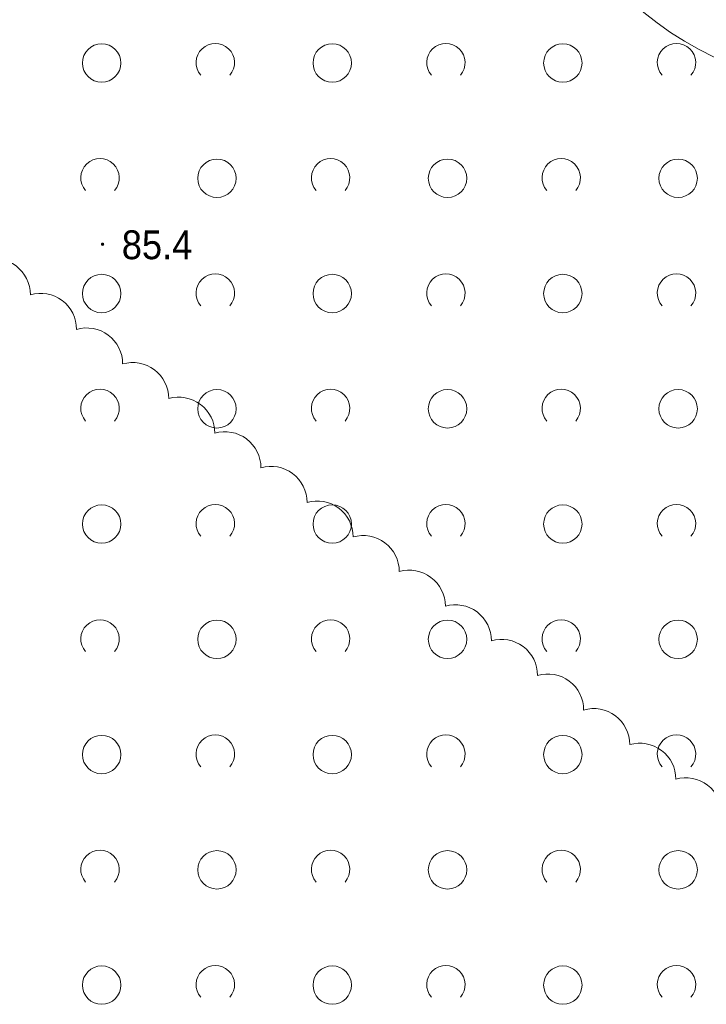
# Model space of a CAD drawing. Header units: metres. Extents: x 6540907 to 6541833, y 5893434 to 5894895.
# Tile 146 of 256: x 6541423 to 6541441, y 5893634 to 5893660. Entities that reach past the tile are written whole.
import ezdxf

# ---------------------------------------------------------------- set-up
doc = ezdxf.new("R2010")
doc.units = ezdxf.units.M
doc.header["$MEASUREMENT"] = 0
doc.layers.get('0').update_dxf_attribs({"color": 2, "linetype": 'CONTINUOUS', "lineweight": 5})
for name, color, linetype, lineweight in [('pikieta naturalna', 251, 'CONTINUOUS', 9), ('pikieta naturalna-Atr2', 251, 'CONTINUOUS', 9), ('z_g_TOPOLE_out_E1', 12, 'CONTINUOUS', 20), ('zadrzewienie  zakrzewienie', 252, 'CONTINUOUS', 15)]:
    doc.layers.add(name, color=color, linetype=linetype, lineweight=lineweight)
doc.layers.add('z_i_masywy_grupy', color=7, linetype='CONTINUOUS', lineweight=13, true_color=0x7f926c)
doc.styles.get("Standard").update_dxf_attribs({"font": 'Arial', "width": 0.75})

# ---------------------------------------------------------------- blocks, each defined once
blk = doc.blocks.new('PW01')
at = {"linetype": 'Continuous', "lineweight": 13}
h = blk.add_hatch(color=0, dxfattribs=at)
edge = h.paths.add_edge_path()
edge.add_arc((0, 0), 0.045, 0, 360)
blk = doc.blocks.new('OTZK1')
at = {"color": 0, "linetype": 'Continuous'}
blk.add_circle((0, 0), 0.5, dxfattribs=at)
blk = doc.blocks.new('OTZK2')
at = {"color": 0, "linetype": 'Continuous'}
blk.add_arc((0, 0), 0.5, 318.85, 221.162, dxfattribs=at)

msp = doc.modelspace()

# ---------------------------------------------------------------- linework, layer by layer
at = {"layer": 'z_g_TOPOLE_out_E1', "linetype": 'Continuous'}
msp.add_circle((6541445.26089545, 5893666.760744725), 9, dxfattribs=at)
at = {"layer": 'z_i_masywy_grupy', "linetype": 'Continuous'}
msp.add_lwpolyline([(6541422.374403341, 5893653.367801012, -0.5), (6541423.573902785, 5893652.46713399, -0.4999999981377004), (6541424.773402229, 5893651.566466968, -0.5), (6541425.972901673, 5893650.665799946, -0.4999999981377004), (6541427.172401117, 5893649.765132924, -0.5), (6541428.371900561, 5893648.864465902, -0.4999999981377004), (6541429.571400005, 5893647.96379888, -0.5), (6541430.770899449, 5893647.063131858, -0.4999999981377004), (6541431.970398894, 5893646.162464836, -0.5), (6541433.169898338, 5893645.261797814, -0.4999999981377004), (6541434.369397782, 5893644.361130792, -0.5), (6541435.568897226, 5893643.46046377, -0.4999999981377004), (6541436.76839667, 5893642.559796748, -0.5), (6541437.967896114, 5893641.659129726, -0.4999999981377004), (6541439.167395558, 5893640.758462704, -0.5), (6541440.366895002, 5893639.857795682, -0.4999999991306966), (6541441.566394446, 5893638.957128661, -0.4999999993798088)], format="xyb", dxfattribs=at)

# ---------------------------------------------------------------- block references
at = {"layer": 'pikieta naturalna', "linetype": 'Continuous', "lineweight": 13}
msp.add_blockref('PW01', (6541425.45, 5893653.783154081), dxfattribs=at)
at = {"layer": 'zadrzewienie  zakrzewienie', "linetype": 'Continuous', "lineweight": 18}
for name, p in [('OTZK1', (6541425.426, 5893658.499154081)), ('OTZK2', (6541428.384, 5893658.510154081)), ('OTZK1', (6541431.426, 5893658.499154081)), ('OTZK2', (6541434.384, 5893658.510154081)), ('OTZK1', (6541437.426, 5893658.499154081)), ('OTZK2', (6541440.384, 5893658.510154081)), ('OTZK2', (6541425.384, 5893655.510154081)), ('OTZK1', (6541428.426, 5893655.499154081)), ('OTZK2', (6541431.384, 5893655.510154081)), ('OTZK1', (6541434.426, 5893655.499154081)), ('OTZK2', (6541437.384, 5893655.510154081)), ('OTZK1', (6541440.426, 5893655.499154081)), ('OTZK2', (6541428.384, 5893652.510154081)), ('OTZK2', (6541434.384, 5893652.510154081)), ('OTZK2', (6541440.384, 5893652.510154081)), ('OTZK1', (6541425.426, 5893652.499154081)), ('OTZK1', (6541431.426, 5893652.499154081)), ('OTZK1', (6541437.426, 5893652.499154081)), ('OTZK2', (6541425.384, 5893649.510154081)), ('OTZK1', (6541428.426, 5893649.499154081)), ('OTZK2', (6541431.384, 5893649.510154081)), ('OTZK1', (6541434.426, 5893649.499154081)), ('OTZK2', (6541437.384, 5893649.510154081)), ('OTZK1', (6541440.426, 5893649.499154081)), ('OTZK1', (6541425.426, 5893646.499154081)), ('OTZK2', (6541428.384, 5893646.510154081)), ('OTZK1', (6541431.426, 5893646.499154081)), ('OTZK2', (6541434.384, 5893646.510154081)), ('OTZK1', (6541437.426, 5893646.499154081)), ('OTZK2', (6541440.384, 5893646.510154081)), ('OTZK2', (6541425.384, 5893643.510154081)), ('OTZK1', (6541428.426, 5893643.499154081)), ('OTZK2', (6541431.384, 5893643.510154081)), ('OTZK1', (6541434.426, 5893643.499154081)), ('OTZK2', (6541437.384, 5893643.510154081)), ('OTZK1', (6541440.426, 5893643.499154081)), ('OTZK2', (6541428.384, 5893640.510154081)), ('OTZK2', (6541434.384, 5893640.510154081)), ('OTZK2', (6541440.384, 5893640.510154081)), ('OTZK1', (6541425.426, 5893640.499154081)), ('OTZK1', (6541431.426, 5893640.499154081)), ('OTZK1', (6541437.426, 5893640.499154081)), ('OTZK2', (6541425.384, 5893637.510154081)), ('OTZK1', (6541428.426, 5893637.499154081)), ('OTZK2', (6541431.384, 5893637.510154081)), ('OTZK1', (6541434.426, 5893637.499154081)), ('OTZK2', (6541437.384, 5893637.510154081)), ('OTZK1', (6541440.426, 5893637.499154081)), ('OTZK1', (6541425.426, 5893634.499154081)), ('OTZK2', (6541428.384, 5893634.510154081)), ('OTZK1', (6541431.426, 5893634.499154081)), ('OTZK2', (6541434.384, 5893634.510154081)), ('OTZK1', (6541437.426, 5893634.499154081)), ('OTZK2', (6541440.384, 5893634.510154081))]:
    msp.add_blockref(name, p, dxfattribs=at)

# ---------------------------------------------------------------- texts
at = {"layer": 'pikieta naturalna-Atr2', "width": 0.9}
msp.add_text('85.4', height=0.75, dxfattribs=at).set_placement((6541425.95, 5893653.39315408))

doc.saveas('drawing.dxf')
